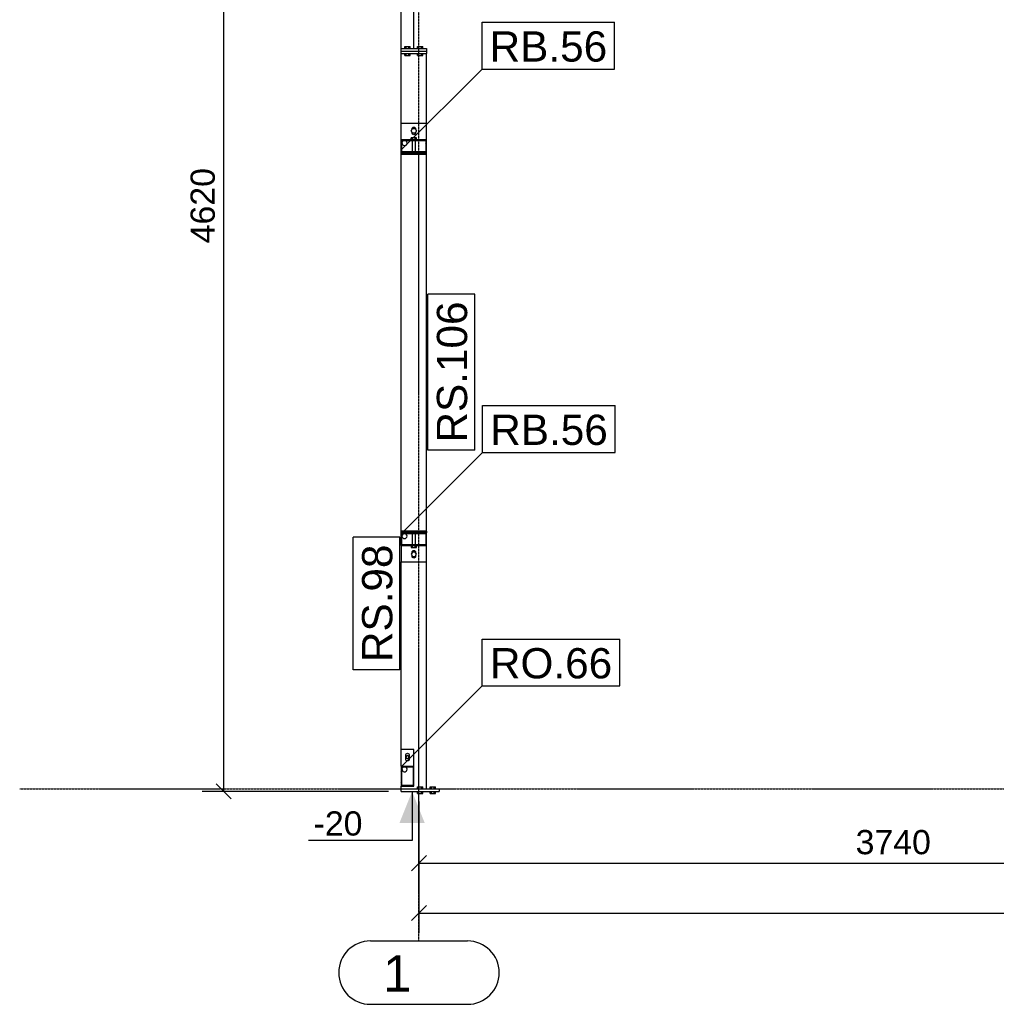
# Model space of a CAD drawing. Header units: millimetres. Extents: x -288865 to 11255, y 102926 to 380857.
# Tile 130 of 142: x -163763 to -159912, y 357191 to 361075. Entities that reach past the tile are written whole.
import ezdxf

# ---------------------------------------------------------------- set-up
doc = ezdxf.new("R2010")
doc.units = ezdxf.units.MM
doc.header["$MEASUREMENT"] = 0
doc.set_wipeout_variables(frame=1)
doc.linetypes.add('DXK_LINE_DOT3', pattern=[5.9187, 2.979, -0.9799, 0.9799, -0.9799])
for name, color, linetype in [('TS_INNE_OBIEKTY', 7, 'Continuous'), ('TS_LINIE_WIDOCZNE', 7, 'Continuous'), ('TS_OPISY', 7, 'Continuous'), ('TS_OPISY_LINIE', 7, 'Continuous'), ('TS_OPISY_RAMKA', 7, 'Continuous'), ('TS_WYMIARY', 7, 'Continuous'), ('TS_WYMIARY_TEKST', 7, 'Continuous'), ('TS_WYPELNIENIE', 7, 'Continuous')]:
    doc.layers.add(name, color=color, linetype=linetype)
doc.styles.add('ARIAL', font='arial.ttf')

# ---------------------------------------------------------------- blocks, each defined once
blk = doc.blocks.new('Part-66156026-1633 - 1303')
at = {"layer": 'TS_LINIE_WIDOCZNE', "color": 1, "linetype": 'Continuous'}
for p, q in [((34700, 2550), (34700, 2615)), ((34800, 2615), (34700, 2615)), ((34800, 2550), (34800, 2615))]:
    blk.add_line(p, q, dxfattribs=at)
for start, end in [(150, 330), (330, 150)]:
    blk.add_arc((34713, 2537), 10, start, end, dxfattribs=at)
blk = doc.blocks.new('Bolt-66156026-1637 - 1303')
at = {"layer": 'TS_INNE_OBIEKTY', "color": 1, "linetype": 'Continuous'}
for p, q in [((34744, 953), (34744, 997)), ((34756, 953), (34756, 997)), ((34739.6, 950), (34739.6, 942.1)), ((34739.6, 942.1), (34760.4, 942.1)), ((34744.8, 942.1), (34744.8, 950)), ((34755.2, 942.1), (34755.2, 950)), ((34760.4, 942.1), (34760.4, 950))]:
    blk.add_line(p, q, dxfattribs=at)
blk = doc.blocks.new('Part-66156026-1617 - 1303')
at = {"layer": 'TS_WYPELNIENIE', "linetype": 'Continuous'}
h = blk.add_hatch(dxfattribs=at)
h.set_pattern_fill('', color=256, scale=10, style=0, pattern_type=0)
h.set_pattern_definition([(45, (34700, 1000), (-22.451, 22.451), [])])
h.paths.add_polyline_path([(34800, 1000), (34700, 1000), (34700, 950), (34800, 950)])
h.paths.add_polyline_path([(34703, 953), (34703, 997), (34797, 997), (34797, 953)])
at = {"layer": 'TS_INNE_OBIEKTY', "color": 1, "linetype": 'Continuous'}
for p, q in [((34700, 950), (34700, 1000)), ((34800, 1000), (34700, 1000)), ((34703, 953), (34703, 997)), ((34703, 997), (34797, 997)), ((34797, 997), (34797, 953)), ((34800, 950), (34800, 1000)), ((34700, 950), (34800, 950)), ((34797, 953), (34703, 953))]:
    blk.add_line(p, q, dxfattribs=at)
blk = doc.blocks.new('Part-66156026-1621 - 1303')
at = {"layer": 'TS_LINIE_WIDOCZNE', "color": 1, "linetype": 'Continuous'}
for p, q in [((34700, 1006), (34700, 2494)), ((34800, 2494), (34700, 2494)), ((34800, 1006), (34800, 2494)), ((34800, 1006), (34700, 1006))]:
    blk.add_line(p, q, dxfattribs=at)
blk = doc.blocks.new('Part-66156026-1625 - 1303')
at = {"layer": 'TS_WYPELNIENIE', "linetype": 'Continuous'}
h = blk.add_hatch(dxfattribs=at)
h.set_pattern_fill('', color=256, scale=10, style=0, pattern_type=0)
h.set_pattern_definition([(45, (34700, 2550), (-22.451, 22.451), [])])
h.paths.add_polyline_path([(34800, 2550), (34700, 2550), (34700, 2500), (34800, 2500)])
h.paths.add_polyline_path([(34703, 2503), (34703, 2547), (34797, 2547), (34797, 2503)])
at = {"layer": 'TS_INNE_OBIEKTY', "color": 1, "linetype": 'Continuous'}
for p, q in [((34700, 2500), (34700, 2550)), ((34800, 2550), (34700, 2550)), ((34703, 2503), (34703, 2547)), ((34703, 2547), (34797, 2547)), ((34797, 2547), (34797, 2503)), ((34800, 2500), (34800, 2550)), ((34700, 2500), (34800, 2500)), ((34797, 2503), (34703, 2503))]:
    blk.add_line(p, q, dxfattribs=at)
blk = doc.blocks.new('Part-66156026-1623 - 1303')
at = {"layer": 'TS_LINIE_WIDOCZNE', "color": 1, "linetype": 'Continuous'}
for p, q in [((34704, 4590), (34750, 4590)), ((34750, 2910), (34750, 4590)), ((34700, 2910), (34700, 4540))]:
    blk.add_line(p, q, dxfattribs=at)
blk = doc.blocks.new('Part-66156026-1619 - 1303')
at = {"layer": 'TS_LINIE_WIDOCZNE', "color": 1, "linetype": 'Continuous'}
for p, q in [((34700, 1006), (34800, 1006)), ((34700, 1000), (34700, 1006)), ((34800, 1006), (34800, 1000))]:
    blk.add_line(p, q, dxfattribs=at)
blk = doc.blocks.new('Bolt-66156026-1639 - 1303')
at = {"layer": 'TS_INNE_OBIEKTY', "color": 1, "linetype": 'Continuous'}
for p, q in [((34764.6, -10), (34764.6, -2.1)), ((34764.6, -2.1), (34785.4, -2.1)), ((34764.6, -27.9), (34764.6, -20)), ((34764.6, -27.9), (34785.4, -27.9)), ((34769.8, -10), (34769.8, -2.1)), ((34769.8, -27.9), (34769.8, -20)), ((34780.2, -10), (34780.2, -2.1)), ((34780.2, -27.9), (34780.2, -20)), ((34785.4, -10), (34785.4, -2.1)), ((34785.4, -27.9), (34785.4, -20)), ((34814.6, -10), (34814.6, -2.1)), ((34814.6, -2.1), (34835.4, -2.1)), ((34814.6, -27.9), (34814.6, -20)), ((34814.6, -27.9), (34835.4, -27.9)), ((34819.8, -10), (34819.8, -2.1)), ((34819.8, -27.9), (34819.8, -20)), ((34830.2, -10), (34830.2, -2.1)), ((34830.2, -27.9), (34830.2, -20)), ((34835.4, -10), (34835.4, -2.1)), ((34835.4, -27.9), (34835.4, -20))]:
    blk.add_line(p, q, dxfattribs=at)
blk = doc.blocks.new('Part-66156026-1635 - 1303')
at = {"layer": 'TS_LINIE_WIDOCZNE', "color": 1, "linetype": 'Continuous'}
for p, q in [((34700, 2900), (34800, 2900)), ((34700, 2890), (34700, 2900)), ((34700, 2890), (34800, 2890)), ((34800, 2900), (34800, 2890))]:
    blk.add_line(p, q, dxfattribs=at)
blk = doc.blocks.new('GridLine-66156026-1655 - 1303')
at = {"layer": 'TS_INNE_OBIEKTY', "color": 4, "linetype": 'DXK_LINE_DOT3'}
blk.add_line((33195.7, -10), (51746.5, -10), dxfattribs=at)
blk = doc.blocks.new('Bolt-66156026-1643 - 1303')
at = {"layer": 'TS_INNE_OBIEKTY', "color": 1, "linetype": 'Continuous'}
for p, q in [((34744.8, 924), (34739.6, 915)), ((34739.6, 915), (34744.8, 906)), ((34743, 923), (34743.5, 925.7)), ((34743, 920.9), (34743, 923)), ((34743, 907), (34743, 909.1)), ((34743.5, 904.3), (34743, 907)), ((34743.5, 925.7), (34745.1, 927.9)), ((34745.1, 902.1), (34743.5, 904.3)), ((34755.2, 924), (34744.8, 924)), ((34744.8, 906), (34755.2, 906)), ((34745.1, 927.9), (34747.3, 929.5)), ((34747.3, 900.5), (34745.1, 902.1)), ((34747.3, 929.5), (34750, 930)), ((34750, 900), (34747.3, 900.5)), ((34750, 930), (34752.7, 929.5)), ((34752.7, 900.5), (34750, 900)), ((34752.7, 929.5), (34754.9, 927.9)), ((34754.9, 902.1), (34752.7, 900.5)), ((34754.9, 927.9), (34756.5, 925.7)), ((34756.5, 904.3), (34754.9, 902.1)), ((34760.4, 915), (34755.2, 924)), ((34755.2, 906), (34760.4, 915)), ((34756.5, 925.7), (34757, 923)), ((34757, 907), (34756.5, 904.3)), ((34757, 923), (34757, 920.9)), ((34757, 909.1), (34757, 907))]:
    blk.add_line(p, q, dxfattribs=at)
blk = doc.blocks.new('Part-66156026-1616 - 1303')
at = {"layer": 'TS_LINIE_WIDOCZNE', "color": 1, "linetype": 'Continuous'}
for p, q in [((34700, 80), (34700, 145)), ((34750, 145), (34700, 145)), ((34750, 80), (34750, 145))]:
    blk.add_line(p, q, dxfattribs=at)
for start, end in [(150, 330), (330, 150)]:
    blk.add_arc((34713, 67), 10, start, end, dxfattribs=at)
blk = doc.blocks.new('Part-66156026-1618 - 1303')
at = {"layer": 'TS_LINIE_WIDOCZNE', "color": 1, "linetype": 'Continuous'}
for p, q in [((34700, 2494), (34700, 2500)), ((34700, 2494), (34800, 2494)), ((34800, 2494), (34800, 2500))]:
    blk.add_line(p, q, dxfattribs=at)
blk = doc.blocks.new('Part-66156026-1620 - 1303')
at = {"layer": 'TS_WYPELNIENIE', "linetype": 'Continuous'}
h = blk.add_hatch(dxfattribs=at)
h.set_pattern_fill('', color=256, scale=10, style=0, pattern_type=0)
h.set_pattern_definition([(45, (34700, 80), (-22.451, 22.451), [])])
h.paths.add_polyline_path([(34750, 80), (34700, 80), (34700, 0), (34750, 0)])
h.paths.add_polyline_path([(34703, 3), (34703, 77), (34747, 77), (34747, 3)])
at = {"layer": 'TS_INNE_OBIEKTY', "color": 1, "linetype": 'Continuous'}
for p, q in [((34700, 80), (34750, 80)), ((34700, 80), (34700, 0)), ((34750, 0), (34750, 80)), ((34703, 3), (34703, 77)), ((34703, 77), (34747, 77)), ((34747, 77), (34747, 3)), ((34700, 0), (34750, 0)), ((34747, 3), (34703, 3))]:
    blk.add_line(p, q, dxfattribs=at)
blk = doc.blocks.new('Part-66156026-1622 - 1303')
at = {"layer": 'TS_LINIE_WIDOCZNE', "color": 1, "linetype": 'Continuous'}
for p, q in [((34700, -10), (34850, -10)), ((34700, -20), (34700, -10)), ((34700, -20), (34850, -20)), ((34850, -10), (34850, -20))]:
    blk.add_line(p, q, dxfattribs=at)
blk = doc.blocks.new('Part-66156026-1624 - 1303')
at = {"layer": 'TS_LINIE_WIDOCZNE', "color": 1, "linetype": 'Continuous'}
for p, q in [((34700, 2615), (34700, 2890)), ((34800, 2615), (34800, 2890)), ((34700, 145), (34700, 885)), ((34800, -10), (34800, 885)), ((34700, -10), (34700, 0))]:
    blk.add_line(p, q, dxfattribs=at)
blk = doc.blocks.new('Part-66156026-1627 - 1303')
at = {"layer": 'TS_LINIE_WIDOCZNE', "color": 1, "linetype": 'Continuous'}
for p, q in [((34700, 2910), (34800, 2910)), ((34700, 2900), (34700, 2910)), ((34700, 2900), (34800, 2900)), ((34800, 2910), (34800, 2900))]:
    blk.add_line(p, q, dxfattribs=at)
blk = doc.blocks.new('Part-66156026-1634 - 1303')
at = {"layer": 'TS_LINIE_WIDOCZNE', "color": 1, "linetype": 'Continuous'}
for p, q in [((34700, 950), (34700, 885)), ((34800, 885), (34800, 950)), ((34700, 885), (34800, 885))]:
    blk.add_line(p, q, dxfattribs=at)
blk.add_arc((34713, 987), 10, 90.3105, 89.6895, dxfattribs=at)
blk = doc.blocks.new('Bolt-66156026-1636 - 1303')
at = {"layer": 'TS_INNE_OBIEKTY', "color": 1, "linetype": 'Continuous'}
for p, q in [((34718, 123), (34718.5, 125.7)), ((34718, 107), (34718, 123)), ((34718.5, 125.7), (34720.1, 127.9)), ((34720.1, 127.9), (34722.3, 129.5)), ((34722.3, 129.5), (34725, 130)), ((34725, 130), (34727.7, 129.5)), ((34727.7, 129.5), (34729.9, 127.9)), ((34729.9, 127.9), (34731.5, 125.7)), ((34731.5, 125.7), (34732, 123)), ((34732, 123), (34732, 107)), ((34718.5, 104.3), (34718, 107)), ((34720.1, 102.1), (34718.5, 104.3)), ((34722.3, 100.5), (34720.1, 102.1)), ((34725, 100), (34722.3, 100.5)), ((34727.7, 100.5), (34725, 100)), ((34729.9, 102.1), (34727.7, 100.5)), ((34731.5, 104.3), (34729.9, 102.1)), ((34732, 107), (34731.5, 104.3))]:
    blk.add_line(p, q, dxfattribs=at)
for start, end in [(0, 180), (180, 0)]:
    blk.add_arc((34725, 115), 6, start, end, dxfattribs=at)
blk = doc.blocks.new('Bolt-66156026-1638 - 1303')
at = {"layer": 'TS_INNE_OBIEKTY', "color": 1, "linetype": 'Continuous'}
for p, q in [((34760.4, 2557.9), (34739.6, 2557.9)), ((34739.6, 2550), (34739.6, 2557.9)), ((34744, 2503), (34744, 2547)), ((34744.8, 2550), (34744.8, 2557.9)), ((34755.2, 2550), (34755.2, 2557.9)), ((34756, 2503), (34756, 2547)), ((34760.4, 2550), (34760.4, 2557.9))]:
    blk.add_line(p, q, dxfattribs=at)
blk = doc.blocks.new('Bolt-66156026-1642 - 1303')
at = {"layer": 'TS_INNE_OBIEKTY', "color": 1, "linetype": 'Continuous'}
for p, q in [((34739.6, 2585), (34744.8, 2594)), ((34744.8, 2576), (34739.6, 2585)), ((34743, 2593), (34743.5, 2595.7)), ((34743, 2590.9), (34743, 2593)), ((34743, 2577), (34743, 2579.1)), ((34743.5, 2574.3), (34743, 2577)), ((34743.5, 2595.7), (34745.1, 2597.9)), ((34745.1, 2572.1), (34743.5, 2574.3)), ((34744.8, 2594), (34755.2, 2594)), ((34755.2, 2576), (34744.8, 2576)), ((34745.1, 2597.9), (34747.3, 2599.5)), ((34747.3, 2570.5), (34745.1, 2572.1)), ((34747.3, 2599.5), (34750, 2600)), ((34750, 2570), (34747.3, 2570.5)), ((34750, 2600), (34752.7, 2599.5)), ((34752.7, 2570.5), (34750, 2570)), ((34752.7, 2599.5), (34754.9, 2597.9)), ((34754.9, 2572.1), (34752.7, 2570.5)), ((34754.9, 2597.9), (34756.5, 2595.7)), ((34756.5, 2574.3), (34754.9, 2572.1)), ((34755.2, 2594), (34760.4, 2585)), ((34760.4, 2585), (34755.2, 2576)), ((34756.5, 2595.7), (34757, 2593)), ((34757, 2577), (34756.5, 2574.3)), ((34757, 2593), (34757, 2590.9)), ((34757, 2579.1), (34757, 2577))]:
    blk.add_line(p, q, dxfattribs=at)
blk = doc.blocks.new('Bolt-66156026-1646 - 1303')
at = {"layer": 'TS_INNE_OBIEKTY', "color": 1, "linetype": 'Continuous'}
for p, q in [((34714.6, 2910), (34714.6, 2917.9)), ((34714.6, 2917.9), (34735.4, 2917.9)), ((34719.8, 2910), (34719.8, 2917.9)), ((34730.2, 2910), (34730.2, 2917.9)), ((34735.4, 2910), (34735.4, 2917.9)), ((34764.6, 2910), (34764.6, 2917.9)), ((34764.6, 2917.9), (34785.4, 2917.9)), ((34769.8, 2910), (34769.8, 2917.9)), ((34780.2, 2910), (34780.2, 2917.9)), ((34785.4, 2910), (34785.4, 2917.9)), ((34714.6, 2882.1), (34714.6, 2890)), ((34714.6, 2882.1), (34735.4, 2882.1)), ((34719.8, 2882.1), (34719.8, 2890)), ((34730.2, 2882.1), (34730.2, 2890)), ((34735.4, 2882.1), (34735.4, 2890)), ((34764.6, 2882.1), (34764.6, 2890)), ((34764.6, 2882.1), (34785.4, 2882.1)), ((34769.8, 2882.1), (34769.8, 2890)), ((34780.2, 2882.1), (34780.2, 2890)), ((34785.4, 2882.1), (34785.4, 2890))]:
    blk.add_line(p, q, dxfattribs=at)
blk = doc.blocks.new('GridLine-66156026-1648 - 1303')
at = {"layer": 'TS_INNE_OBIEKTY', "color": 4, "linetype": 'DXK_LINE_DOT3'}
blk.add_line((34770, -610), (34770, 5914.3), dxfattribs=at)
at = {"layer": 'TS_INNE_OBIEKTY', "color": 4, "linetype": 'Continuous'}
for p, q in [((34578.6, -610), (34961.4, -610)), ((34578.6, -860), (34961.4, -860))]:
    blk.add_line(p, q, dxfattribs=at)
for centre, start, end in [((34578.6, -735), 90, 270), ((34961.4, -735), 270, 90)]:
    blk.add_arc(centre, 125, start, end, dxfattribs=at)
at = {"layer": 'TS_INNE_OBIEKTY', "color": 2, "linetype": 'Continuous', "style": 'ARIAL'}
blk.add_text('1', height=143.3, dxfattribs=at).set_placement((34628.6, -810))
blk = doc.blocks.new('StraightDimension-66156026-2116 - 1303')
at = {"layer": 'TS_WYMIARY', "color": 174, "linetype": 'Continuous'}
for p, q in [((34030, 4570), (33970, 4630)), ((34650, 4600), (33915, 4600)), ((34000, -20), (34000, 4600)), ((33970, 10), (34030, -50)), ((34650, -20), (33915, -20))]:
    blk.add_line(p, q, dxfattribs=at)
at = {"color": 0}
blk.add_wipeout([(33985, 2458.2), (33845, 2458.2), (33845, 2121.8), (33985, 2121.8)], dxfattribs=at).dxf.layer = 'TS_WYMIARY'
at = {"layer": 'TS_WYMIARY_TEKST', "color": 96, "style": 'ARIAL'}
blk.add_text('4620', height=95.51, rotation=90.0002, dxfattribs=at).set_placement((33965, 2141.8))
blk = doc.blocks.new('StraightDimension-66156026-1792 - 1303')
at = {"layer": 'TS_WYMIARY', "color": 174, "linetype": 'Continuous'}
for p, q in [((34770, -60), (34770, -383)), ((38510, -60), (38510, -383)), ((34800, -273), (34740, -333)), ((34770, -303), (38510, -303)), ((38480, -333), (38540, -273))]:
    blk.add_line(p, q, dxfattribs=at)
at = {"color": 0}
blk.add_wipeout([(36808.2, -288), (36808.2, -148), (36471.8, -148), (36471.8, -288)], dxfattribs=at).dxf.layer = 'TS_WYMIARY'
at = {"layer": 'TS_WYMIARY_TEKST', "color": 96, "style": 'ARIAL'}
blk.add_text('3740', height=95.51, dxfattribs=at).set_placement((36491.8, -268))
blk = doc.blocks.new('StraightDimension-66156026-1867 - 1303')
at = {"layer": 'TS_WYMIARY', "color": 174, "linetype": 'Continuous'}
for p, q in [((34770, -60), (34770, -580)), ((34800, -470), (34740, -530)), ((34770, -500), (50140, -500))]:
    blk.add_line(p, q, dxfattribs=at)
blk = doc.blocks.new('Mark-66156026-2342 - 1303')
at = {"layer": 'TS_OPISY_LINIE', "linetype": 'Continuous'}
blk.add_line((34700.5, 2510.3), (35018.7, 2828.5), dxfattribs=at)
at = {"layer": 'TS_OPISY_RAMKA', "linetype": 'Continuous'}
for p, q in [((35018.7, 3013.5), (35541.7, 3013.5)), ((35018.7, 2828.5), (35018.7, 3013.5)), ((35541.7, 2828.5), (35541.7, 3013.5)), ((35018.7, 2828.5), (35541.7, 2828.5))]:
    blk.add_line(p, q, dxfattribs=at)
blk.add_wipeout([(35511.7, 2858.5), (35511.7, 2983.5), (35048.7, 2983.5), (35048.7, 2858.5)]).dxf.layer = 'TS_OPISY_LINIE'
blk.add_wipeout([(35511.7, 2858.5), (35511.7, 2983.5), (35048.7, 2983.5), (35048.7, 2858.5)]).dxf.layer = 'TS_OPISY_LINIE'
at = {"layer": 'TS_OPISY', "style": 'ARIAL'}
blk.add_text('RB.56', height=119.38, dxfattribs=at).set_placement((35048.7, 2858.5))
blk = doc.blocks.new('Mark-66156026-2394 - 1303')
at = {"layer": 'TS_OPISY_LINIE', "linetype": 'Continuous'}
blk.add_line((34701.7, 77.5), (35019.9, 395.7), dxfattribs=at)
at = {"layer": 'TS_OPISY_RAMKA', "linetype": 'Continuous'}
for p, q in [((35019.9, 580.7), (35561.5, 580.7)), ((35019.9, 395.7), (35019.9, 580.7)), ((35561.5, 395.7), (35561.5, 580.7)), ((35019.9, 395.7), (35561.5, 395.7))]:
    blk.add_line(p, q, dxfattribs=at)
blk.add_wipeout([(35531.5, 425.7), (35531.5, 550.7), (35049.9, 550.7), (35049.9, 425.7)]).dxf.layer = 'TS_OPISY_LINIE'
blk.add_wipeout([(35531.5, 425.7), (35531.5, 550.7), (35049.9, 550.7), (35049.9, 425.7)]).dxf.layer = 'TS_OPISY_LINIE'
at = {"layer": 'TS_OPISY', "style": 'ARIAL'}
blk.add_text('RO.66', height=119.38, dxfattribs=at).set_placement((35049.9, 425.7))
blk = doc.blocks.new('LevelMark-66156026-2130 - 1303')
at = {"linetype": 'Continuous'}
blk.add_hatch(color=96, dxfattribs=at).paths.add_polyline_path([(34693, -145), (34743, -20), (34793, -145)])
at = {"color": 96, "linetype": 'Continuous'}
blk.add_line((34743, -20), (34743, -214.3), dxfattribs=at)
at = {"color": 0, "linetype": 'Continuous'}
blk.add_wipeout([(34567.3, -214.3), (34567.3, -74.3), (34334.6, -74.3), (34334.6, -214.3)], dxfattribs=at)
at = {"color": 96, "linetype": 'Continuous'}
for p, q in [((34567.3, -214.3), (34334.6, -214.3)), ((34743, -214.3), (34567.3, -214.3))]:
    blk.add_line(p, q, dxfattribs=at)
at = {"color": 96, "linetype": 'Continuous', "style": 'ARIAL'}
blk.add_text('-20', height=95.51, dxfattribs=at).set_placement((34354.6, -194.3))
blk = doc.blocks.new('Mark-66156026-2341 - 1303')
at = {"layer": 'TS_OPISY_RAMKA', "linetype": 'Continuous'}
for p, q in [((34510, 460), (34510, 983)), ((34695, 983), (34510, 983)), ((34695, 460), (34695, 983)), ((34695, 460), (34510, 460))]:
    blk.add_line(p, q, dxfattribs=at)
blk.add_wipeout([(34665, 953), (34540, 953), (34540, 490), (34665, 490)]).dxf.layer = 'TS_OPISY_LINIE'
blk.add_wipeout([(34665, 953), (34540, 953), (34540, 490), (34665, 490)]).dxf.layer = 'TS_OPISY_LINIE'
at = {"layer": 'TS_OPISY', "style": 'ARIAL'}
blk.add_text('RS.98', height=119.38, rotation=90.0002, dxfattribs=at).set_placement((34665, 490))
blk = doc.blocks.new('Mark-66156026-2339 - 1303')
at = {"layer": 'TS_OPISY_RAMKA', "linetype": 'Continuous'}
for p, q in [((34805, 1326), (34805, 1941.7)), ((34990, 1941.7), (34805, 1941.7)), ((34990, 1326), (34990, 1941.7)), ((34990, 1326), (34805, 1326))]:
    blk.add_line(p, q, dxfattribs=at)
blk.add_wipeout([(34960, 1911.7), (34835, 1911.7), (34835, 1356), (34960, 1356)]).dxf.layer = 'TS_OPISY_LINIE'
blk.add_wipeout([(34960, 1911.7), (34835, 1911.7), (34835, 1356), (34960, 1356)]).dxf.layer = 'TS_OPISY_LINIE'
at = {"layer": 'TS_OPISY', "style": 'ARIAL'}
blk.add_text('RS.106', height=119.38, rotation=90.0002, dxfattribs=at).set_placement((34960, 1356))
blk = doc.blocks.new('Mark-66156026-2338 - 1303')
at = {"layer": 'TS_OPISY_LINIE', "linetype": 'Continuous'}
blk.add_line((34703, 998.3), (35021.2, 1316.5), dxfattribs=at)
at = {"layer": 'TS_OPISY_RAMKA', "linetype": 'Continuous'}
for p, q in [((35021.2, 1501.5), (35544.2, 1501.5)), ((35021.2, 1316.5), (35021.2, 1501.5)), ((35544.2, 1316.5), (35544.2, 1501.5)), ((35021.2, 1316.5), (35544.2, 1316.5))]:
    blk.add_line(p, q, dxfattribs=at)
blk.add_wipeout([(35514.2, 1346.5), (35514.2, 1471.5), (35051.2, 1471.5), (35051.2, 1346.5)]).dxf.layer = 'TS_OPISY_LINIE'
blk.add_wipeout([(35514.2, 1346.5), (35514.2, 1471.5), (35051.2, 1471.5), (35051.2, 1346.5)]).dxf.layer = 'TS_OPISY_LINIE'
at = {"layer": 'TS_OPISY', "style": 'ARIAL'}
blk.add_text('RB.56', height=119.38, dxfattribs=at).set_placement((35051.2, 1346.5))

msp = doc.modelspace()

# ---------------------------------------------------------------- block references
for name in ['GridLine-66156026-1648 - 1303', 'Part-66156026-1623 - 1303', 'Part-66156026-1627 - 1303', 'Bolt-66156026-1646 - 1303', 'Part-66156026-1635 - 1303', 'Part-66156026-1624 - 1303', 'Part-66156026-1633 - 1303', 'Bolt-66156026-1642 - 1303', 'Part-66156026-1625 - 1303', 'Bolt-66156026-1638 - 1303', 'Part-66156026-1618 - 1303', 'Part-66156026-1621 - 1303', 'Part-66156026-1619 - 1303', 'Part-66156026-1617 - 1303', 'Part-66156026-1634 - 1303', 'Bolt-66156026-1637 - 1303', 'Bolt-66156026-1643 - 1303', 'GridLine-66156026-1655 - 1303', 'Part-66156026-1616 - 1303', 'Bolt-66156026-1636 - 1303', 'Part-66156026-1620 - 1303', 'Bolt-66156026-1639 - 1303', 'Part-66156026-1622 - 1303']:
    msp.add_blockref(name, (-196958.6, 358051.3))

# ---------------------------------------------------------------- next in the draw order: block references
for name in ['StraightDimension-66156026-2116 - 1303', 'Mark-66156026-2342 - 1303', 'Mark-66156026-2339 - 1303', 'Mark-66156026-2394 - 1303', 'StraightDimension-66156026-1792 - 1303']:
    msp.add_blockref(name, (-196958.6, 358051.3))

# ---------------------------------------------------------------- next in the draw order: block references
for name in ['Mark-66156026-2341 - 1303', 'StraightDimension-66156026-1867 - 1303']:
    msp.add_blockref(name, (-196958.6, 358051.3))

# ---------------------------------------------------------------- next in the draw order: block references
for name in ['Mark-66156026-2338 - 1303', 'LevelMark-66156026-2130 - 1303']:
    msp.add_blockref(name, (-196958.6, 358051.3))

doc.saveas('drawing.dxf')
